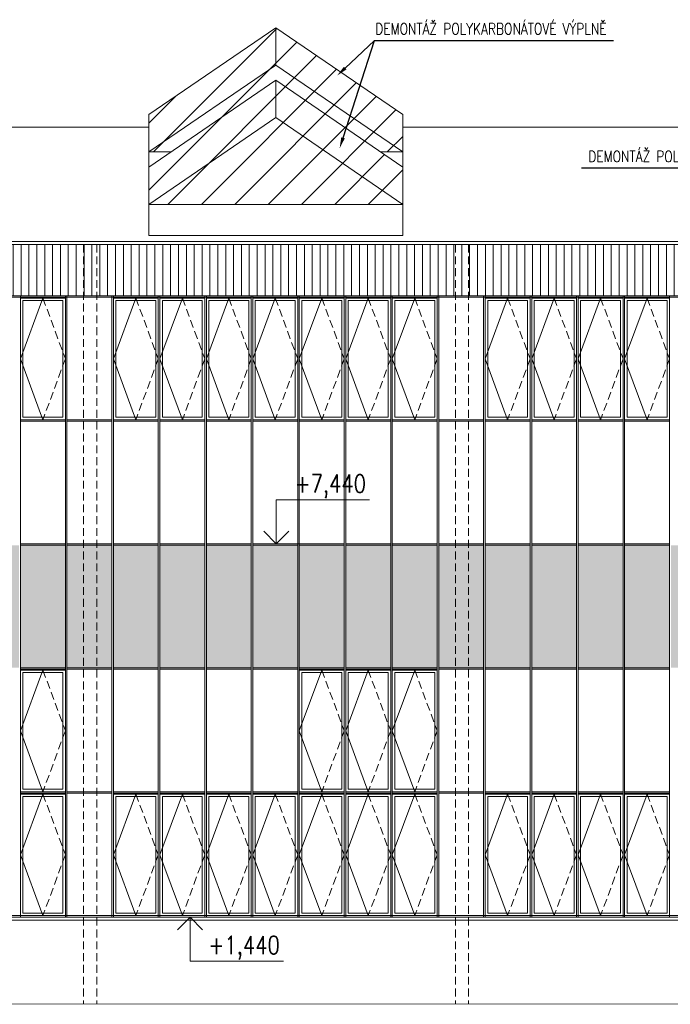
# Model space of a CAD drawing. Header units: millimetres. Extents: x -485339 to 286898, y -1189934 to 1602269.
# Tile 173 of 230: x -87017 to -76517, y -547485 to -531602. Entities that reach past the tile are written whole.
import ezdxf
from ezdxf import colors
from ezdxf.entities.mleader import LeaderData, LeaderLine
from ezdxf.enums import TextEntityAlignment as Align
from ezdxf.math import Vec2, Vec3

# ---------------------------------------------------------------- set-up
doc = ezdxf.new("R2010")
doc.units = ezdxf.units.MM
doc.header["$LTSCALE"] = 10
doc.linetypes.add('DASHED', pattern=[19.05, 12.7, -6.35])
doc.linetypes.add('ČÁRKOVANÁ', pattern=[19.05, 12.7, -6.35])
for name, color, linetype, lineweight, true_color in [('BOUR_OBV.PLÁŠT', 7, 'Continuous', 18, 0x4ccd32), ('BOUR_OKNA', 7, 'Continuous', 18, 0x4ccd32), ('BOUR_ŠRAFY', 7, 'Continuous', 18, 0x4ccd32), ('BOURÁNÍ_POPIS', 7, 'Continuous', 18, 0x4ccd32)]:
    doc.layers.add(name, color=color, linetype=linetype, lineweight=lineweight, true_color=true_color)
for name, color, linetype, lineweight in [('St_kóty_výškové', 132, 'Continuous', 18), ('St_otvory_okna', 40, 'Continuous', 18), ('St_sloupy_opláštění_pohled', 25, 'ČÁRKOVANÁ', 18), ('St_čáry_obrys', 5, 'Continuous', 35), ('St_čáry_plné', 250, 'Continuous', 18), ('St_šrafy', 250, 'Continuous', 18)]:
    doc.layers.add(name, color=color, linetype=linetype, lineweight=lineweight)
doc.styles.add('ROMANS', font='romans.shx', dxfattribs={"width": 0.8})
doc.styles.get("Standard").update_dxf_attribs({"font": 'simplex.shx', "width": 0.8})

# ---------------------------------------------------------------- blocks, each defined once
blk = doc.blocks.new('*U3875')
at = {"layer": 'St_sloupy_opláštění_pohled'}
for points in [[(-105, 6125), (-105, -6125)], [(105, 6125), (105, -6125)]]:
    blk.add_lwpolyline(points, dxfattribs=at)
blk = doc.blocks.new('*U3876')
at = {"layer": 'St_šrafy'}
for p in [(-12000, 0), (-6000, 0)]:
    blk.add_blockref('*U3875', p, dxfattribs=at)
blk = doc.blocks.new('*U4025')
at = {"layer": 'St_čáry_plné'}
for points in [[(2050, 273), (0, 1674), (-2050, 273)], [(0, 1073), (0, 1674)], [(2050, -328), (0, 1073), (-2050, -328)], [(2050, -573), (0, 828), (-2050, -573)], [(0, 227), (0, 828)], [(-2050, -1674), (-2050, 273)], [(2050, -1174), (0, 227), (-2050, -1174)], [(2050, -1674), (2050, 273)], [(-2050, -328), (-1691, -328)], [(2050, -328), (1691, -328)], [(-2050, -1174), (2050, -1174)], [(-2050, -1674), (2050, -1674)]]:
    blk.add_lwpolyline(points, dxfattribs=at)
blk = doc.blocks.new('*U4026')
at = {"layer": 'St_čáry_plné'}
blk.add_blockref('*U4025', (48000, 0), dxfattribs=at)
blk = doc.blocks.new('*U4032')
at = {"color": 0, "linetype": 'ByBlock', "lineweight": -2}
blk.add_line((3, 0), (-7, 0), dxfattribs=at)
for points in [[(0, 0), (0, -6.12), (0, -6.12), (-13, -6.12)], [(1.75, -1.75), (0, 0), (-1.75, -1.75)]]:
    blk.add_lwpolyline(points, dxfattribs=at)
at = {"color": 0, "linetype": 'ByBlock', "lineweight": -2, "style": 'ROMANS', "width": 0.8}
for tag, p in [('VYSKA', (-3.45, -2.62)), ('POPIS_001', (-12.5, -7.13))]:
    blk.add_attdef(tag, text='', height=2.5, dxfattribs=at).set_placement(p, align=Align.TOP_RIGHT)
blk = doc.blocks.new('*U4033')
at = {"color": 0, "linetype": 'ByBlock', "lineweight": -2}
blk.add_line((3, 0), (-7, 0), dxfattribs=at)
for points in [[(0, 0), (0, 6.12), (0, 6.12), (-13, 6.12)], [(1.75, 1.75), (0, 0), (-1.75, 1.75)]]:
    blk.add_lwpolyline(points, dxfattribs=at)
at = {"color": 0, "linetype": 'ByBlock', "lineweight": -2, "style": 'ROMANS', "width": 0.8}
for tag, p in [('VYSKA', (-3.45, 9.62)), ('POPIS_001', (-12.5, 5.12))]:
    blk.add_attdef(tag, text='', height=2.5, dxfattribs=at).set_placement(p, align=Align.TOP_RIGHT)
blk = doc.blocks.new('G$CE9516F89')
at = {"layer": 'St_otvory_okna', "color": 0}
for points in [[(0, 0), (725, 0), (725, 1962.5), (0, 1962.5)], [(40, 40), (685, 40), (685, 1922.5), (40, 1922.5)]]:
    blk.add_lwpolyline(points, close=True, dxfattribs=at)
blk.add_lwpolyline([(362.5, 1962.5), (0, 981.25), (362.5, 0)], dxfattribs=at)
at = {"layer": 'St_otvory_okna', "color": 0, "linetype": 'ČÁRKOVANÁ'}
blk.add_lwpolyline([(362.5, 1962.5), (725, 981.25), (362.5, 0)], dxfattribs=at)

msp = doc.modelspace()

# ---------------------------------------------------------------- hatches: boundary and pattern name
at = {"layer": 'BOUR_ŠRAFY', "linetype": 'DASHED'}
h = msp.add_hatch(dxfattribs=at)
h.set_pattern_fill('ANSI31', color=256, scale=120)
h.set_pattern_definition([(45, (48000, 0), (-269.40768, 269.40768), [])])
h.paths.add_polyline_path([(-84934.2, -534580.9), (-80834.2, -534580.9), (-80834.2, -533979.8), (-81192.9, -533734.7), (-80834.2, -533734.7), (-80834.2, -533133.5), (-82884.2, -531733.1), (-84934.2, -533133.5), (-84934.2, -533734.7), (-84575.4, -533734.7), (-84934.2, -533979.8)])
at = {"layer": 'BOUR_ŠRAFY'}
h = msp.add_hatch(dxfattribs=at)
h.set_pattern_fill('ANSI31', color=256, scale=40, angle=45)
h.set_pattern_definition([(90, (0, 160416.98), (-127, 8e-15), [])])
h.paths.add_polyline_path([(-105754.9, -536055.2), (-105029.9, -536055.2), (-105004.9, -536055.2), (-104279.9, -536055.2), (-104254.9, -536055.2), (-103529.9, -536055.2), (-103504.9, -536055.2), (-102779.9, -536055.2), (-102754.9, -536055.2), (-102029.9, -536055.2), (-102004.9, -536055.2), (-101279.9, -536055.2), (-101254.9, -536055.2), (-100529.9, -536055.2), (-100504.9, -536055.2), (-99779.9, -536055.2), (-99754.9, -536055.2), (-99029.9, -536055.2), (-99004.9, -536055.2), (-98279.9, -536055.2), (-98254.9, -536055.2), (-97529.9, -536055.2), (-97504.9, -536055.2), (-96779.9, -536055.2), (-96754.9, -536055.2), (-96029.9, -536055.2), (-96004.9, -536055.2), (-95279.9, -536055.2), (-95254.9, -536055.2), (-94529.9, -536055.2), (-94504.9, -536055.2), (-93779.9, -536055.2), (-93754.9, -536055.2), (-93029.9, -536055.2), (-93004.9, -536055.2), (-92279.9, -536055.2), (-92254.9, -536055.2), (-91529.9, -536055.2), (-91504.9, -536055.2), (-90779.9, -536055.2), (-90754.9, -536055.2), (-90029.9, -536055.2), (-90004.9, -536055.2), (-89279.9, -536055.2), (-89254.9, -536055.2), (-88529.9, -536055.2), (-88504.9, -536055.2), (-87779.9, -536055.2), (-87754.9, -536055.2), (-87029.9, -536055.2), (-87004.9, -536055.2), (-86279.9, -536055.2), (-86254.9, -536055.2), (-85529.9, -536055.2), (-85504.9, -536055.2), (-84779.9, -536055.2), (-84754.9, -536055.2), (-84029.9, -536055.2), (-84004.9, -536055.2), (-83279.9, -536055.2), (-83254.9, -536055.2), (-82529.9, -536055.2), (-82504.9, -536055.2), (-81779.9, -536055.2), (-81754.9, -536055.2), (-81029.9, -536055.2), (-81004.9, -536055.2), (-80279.9, -536055.2), (-80254.9, -536055.2), (-79529.9, -536055.2), (-79504.9, -536055.2), (-78779.9, -536055.2), (-78754.9, -536055.2), (-78029.9, -536055.2), (-78004.9, -536055.2), (-77279.9, -536055.2), (-77254.9, -536055.2), (-76529.9, -536055.2), (-76504.9, -536055.2), (-75779.9, -536055.2), (-75754.9, -536055.2), (-75029.9, -536055.2), (-75004.9, -536055.2), (-74279.9, -536055.2), (-74254.9, -536055.2), (-73529.9, -536055.2), (-73504.9, -536055.2), (-72779.9, -536055.2), (-72754.9, -536055.2), (-72029.9, -536055.2), (-72004.9, -536055.2), (-71279.9, -536055.2), (-71254.9, -536055.2), (-70529.9, -536055.2), (-70504.9, -536055.2), (-70504.9, -535230.1), (-140279.9, -535230.1), (-140279.9, -536055.2), (-140254.9, -536055.2), (-139529.9, -536055.2), (-139504.9, -536055.2), (-138779.9, -536055.2), (-138754.9, -536055.2), (-138029.9, -536055.2), (-138004.9, -536055.2), (-137279.9, -536055.2), (-137254.9, -536055.2), (-136529.9, -536055.2), (-136504.9, -536055.2), (-135779.9, -536055.2), (-135754.9, -536055.2), (-135029.9, -536055.2), (-135004.9, -536055.2), (-134279.9, -536055.2), (-134254.9, -536055.2), (-133529.9, -536055.2), (-133504.9, -536055.2), (-132779.9, -536055.2), (-132754.9, -536055.2), (-132029.9, -536055.2), (-132004.9, -536055.2), (-131279.9, -536055.2), (-131254.9, -536055.2), (-130529.9, -536055.2), (-130504.9, -536055.2), (-129779.9, -536055.2), (-129754.9, -536055.2), (-129029.9, -536055.2), (-129004.9, -536055.2), (-128279.9, -536055.2), (-128254.9, -536055.2), (-127529.9, -536055.2), (-127504.9, -536055.2), (-126779.9, -536055.2), (-126754.9, -536055.2), (-126029.9, -536055.2), (-126004.9, -536055.2), (-125279.9, -536055.2), (-125254.9, -536055.2), (-124529.9, -536055.2), (-124504.9, -536055.2), (-123779.9, -536055.2), (-123754.9, -536055.2), (-123029.9, -536055.2), (-123004.9, -536055.2), (-122279.9, -536055.2), (-122254.9, -536055.2), (-121529.9, -536055.2), (-121504.9, -536055.2), (-120779.9, -536055.2), (-120754.9, -536055.2), (-120029.9, -536055.2), (-120004.9, -536055.2), (-119279.9, -536055.2), (-119254.9, -536055.2), (-118529.9, -536055.2), (-118504.9, -536055.2), (-117779.9, -536055.2), (-117754.9, -536055.2), (-117029.9, -536055.2), (-117004.9, -536055.2), (-116279.9, -536055.2), (-116254.9, -536055.2), (-115529.9, -536055.2), (-115504.9, -536055.2), (-114779.9, -536055.2), (-114754.9, -536055.2), (-114029.9, -536055.2), (-114004.9, -536055.2), (-113279.9, -536055.2), (-113254.9, -536055.2), (-112529.9, -536055.2), (-112504.9, -536055.2), (-111779.9, -536055.2), (-111754.9, -536055.2), (-111029.9, -536055.2), (-111004.9, -536055.2), (-110279.9, -536055.2), (-110254.9, -536055.2), (-109529.9, -536055.2), (-109504.9, -536055.2), (-108779.9, -536055.2), (-108754.9, -536055.2), (-108029.9, -536055.2), (-108004.9, -536055.2), (-107279.9, -536055.2), (-107254.9, -536055.2), (-106529.9, -536055.2), (-106504.9, -536055.2), (-105779.9, -536055.2)])
at = {"layer": 'St_otvory_okna'}
h = msp.add_hatch(color=254, dxfattribs=at)
h.dxf.hatch_style = 1
h.paths.add_polyline_path([(-139504.9, -542055.2), (-138779.9, -542055.2), (-138779.9, -540080.2), (-139504.9, -540080.2)])
h.paths.add_polyline_path([(-138029.9, -540080.2), (-138754.9, -540080.2), (-138754.9, -542055.2), (-138029.9, -542055.2)])
h.paths.add_polyline_path([(-137279.9, -540080.2), (-138004.9, -540080.2), (-138004.9, -542055.2), (-137279.9, -542055.2)])
h.paths.add_polyline_path([(-136529.9, -540080.2), (-137254.9, -540080.2), (-137254.9, -542055.2), (-136529.9, -542055.2)])
h.paths.add_polyline_path([(-136504.9, -542055.2), (-135779.9, -542055.2), (-135779.9, -540080.2), (-136504.9, -540080.2)])
h.paths.add_polyline_path([(-135754.9, -542055.2), (-135029.9, -542055.2), (-135029.9, -540080.2), (-135754.9, -540080.2)])
h.paths.add_polyline_path([(-135004.9, -542055.2), (-134279.9, -542055.2), (-134279.9, -540080.2), (-135004.9, -540080.2)])
h.paths.add_polyline_path([(-134254.9, -542055.2), (-133529.9, -542055.2), (-133529.9, -540080.2), (-134254.9, -540080.2)])
h.paths.add_polyline_path([(-132779.9, -540080.2), (-133504.9, -540080.2), (-133504.9, -542055.2), (-132779.9, -542055.2)])
h.paths.add_polyline_path([(-132754.9, -542055.2), (-132029.9, -542055.2), (-132029.9, -540080.2), (-132754.9, -540080.2)])
h.paths.add_polyline_path([(-132004.9, -542055.2), (-131279.9, -542055.2), (-131279.9, -540080.2), (-132004.9, -540080.2)])
h.paths.add_polyline_path([(-131254.9, -542055.2), (-130529.9, -542055.2), (-130529.9, -540080.2), (-131254.9, -540080.2)])
h.paths.add_polyline_path([(-130504.9, -542055.2), (-129779.9, -542055.2), (-129779.9, -540080.2), (-130504.9, -540080.2)])
h.paths.add_polyline_path([(-129754.9, -542055.2), (-129029.9, -542055.2), (-129029.9, -540080.2), (-129754.9, -540080.2)])
h.paths.add_polyline_path([(-129004.9, -542055.2), (-128279.9, -542055.2), (-128279.9, -540080.2), (-129004.9, -540080.2)])
h.paths.add_polyline_path([(-128254.9, -542055.2), (-127529.9, -542055.2), (-127529.9, -540080.2), (-128254.9, -540080.2)])
h.paths.add_polyline_path([(-127504.9, -542055.2), (-126779.9, -542055.2), (-126779.9, -540080.2), (-127504.9, -540080.2)])
h.paths.add_polyline_path([(-126754.9, -542055.2), (-126029.9, -542055.2), (-126029.9, -540080.2), (-126754.9, -540080.2)])
h.paths.add_polyline_path([(-126004.9, -542055.2), (-125279.9, -542055.2), (-125279.9, -540080.2), (-126004.9, -540080.2)])
h.paths.add_polyline_path([(-125254.9, -542055.2), (-124529.9, -542055.2), (-124529.9, -540080.2), (-125254.9, -540080.2)])
h.paths.add_polyline_path([(-124504.9, -542055.2), (-123779.9, -542055.2), (-123779.9, -540080.2), (-124504.9, -540080.2)])
h.paths.add_polyline_path([(-123754.9, -542055.2), (-123029.9, -542055.2), (-123029.9, -540080.2), (-123754.9, -540080.2)])
h.paths.add_polyline_path([(-123004.9, -542055.2), (-122279.9, -542055.2), (-122279.9, -540080.2), (-123004.9, -540080.2)])
h.paths.add_polyline_path([(-122254.9, -542055.2), (-121529.9, -542055.2), (-121529.9, -540080.2), (-122254.9, -540080.2)])
h.paths.add_polyline_path([(-121504.9, -542055.2), (-120779.9, -542055.2), (-120779.9, -540080.2), (-121504.9, -540080.2)])
h.paths.add_polyline_path([(-120754.9, -542055.2), (-120029.9, -542055.2), (-120029.9, -540080.2), (-120754.9, -540080.2)])
h.paths.add_polyline_path([(-120004.9, -542055.2), (-119279.9, -542055.2), (-119279.9, -540080.2), (-120004.9, -540080.2)])
h.paths.add_polyline_path([(-119254.9, -542055.2), (-118529.9, -542055.2), (-118529.9, -540080.2), (-119254.9, -540080.2)])
h.paths.add_polyline_path([(-118504.9, -542055.2), (-117779.9, -542055.2), (-117779.9, -540080.2), (-118504.9, -540080.2)])
h.paths.add_polyline_path([(-117754.9, -542055.2), (-117029.9, -542055.2), (-117029.9, -540080.2), (-117754.9, -540080.2)])
h.paths.add_polyline_path([(-116254.9, -542055.2), (-115529.9, -542055.2), (-115529.9, -540080.2), (-116254.9, -540080.2)])
h.paths.add_polyline_path([(-117004.9, -542055.2), (-116279.9, -542055.2), (-116279.9, -540080.2), (-117004.9, -540080.2)])
h.paths.add_polyline_path([(-115504.9, -542055.2), (-114779.9, -542055.2), (-114779.9, -540080.2), (-115504.9, -540080.2)])
h.paths.add_polyline_path([(-114754.9, -542055.2), (-114029.9, -542055.2), (-114029.9, -540080.2), (-114754.9, -540080.2)])
h.paths.add_polyline_path([(-114004.9, -542055.2), (-113279.9, -542055.2), (-113279.9, -540080.2), (-114004.9, -540080.2)])
h.paths.add_polyline_path([(-113254.9, -542055.2), (-112529.9, -542055.2), (-112529.9, -540080.2), (-113254.9, -540080.2)])
h.paths.add_polyline_path([(-112504.9, -542055.2), (-111779.9, -542055.2), (-111779.9, -540080.2), (-112504.9, -540080.2)])
h.paths.add_polyline_path([(-111754.9, -542055.2), (-111029.9, -542055.2), (-111029.9, -540080.2), (-111754.9, -540080.2)])
h.paths.add_polyline_path([(-111004.9, -542055.2), (-110279.9, -542055.2), (-110279.9, -540080.2), (-111004.9, -540080.2)])
h.paths.add_polyline_path([(-110254.9, -542055.2), (-109529.9, -542055.2), (-109529.9, -540080.2), (-110254.9, -540080.2)])
h.paths.add_polyline_path([(-109504.9, -542055.2), (-108779.9, -542055.2), (-108779.9, -540080.2), (-109504.9, -540080.2)])
h.paths.add_polyline_path([(-108754.9, -542055.2), (-108029.9, -542055.2), (-108029.9, -540080.2), (-108754.9, -540080.2)])
h.paths.add_polyline_path([(-108004.9, -542055.2), (-107279.9, -542055.2), (-107279.9, -540080.2), (-108004.9, -540080.2)])
h.paths.add_polyline_path([(-107254.9, -542055.2), (-106529.9, -542055.2), (-106529.9, -540080.2), (-107254.9, -540080.2)])
h.paths.add_polyline_path([(-106504.9, -542055.2), (-105779.9, -542055.2), (-105779.9, -540080.2), (-106504.9, -540080.2)])
h.paths.add_polyline_path([(-105754.9, -542055.2), (-105029.9, -542055.2), (-105029.9, -540080.2), (-105754.9, -540080.2)])
h.paths.add_polyline_path([(-105004.9, -542055.2), (-104279.9, -542055.2), (-104279.9, -540080.2), (-105004.9, -540080.2)])
h.paths.add_polyline_path([(-104254.9, -542055.2), (-103529.9, -542055.2), (-103529.9, -540080.2), (-104254.9, -540080.2)])
h.paths.add_polyline_path([(-103504.9, -542055.2), (-102779.9, -542055.2), (-102779.9, -540080.2), (-103504.9, -540080.2)])
h.paths.add_polyline_path([(-102754.9, -542055.2), (-102029.9, -542055.2), (-102029.9, -540080.2), (-102754.9, -540080.2)])
h.paths.add_polyline_path([(-102004.9, -542055.2), (-101279.9, -542055.2), (-101279.9, -540080.2), (-102004.9, -540080.2)])
h.paths.add_polyline_path([(-101254.9, -542055.2), (-100529.9, -542055.2), (-100529.9, -540080.2), (-101254.9, -540080.2)])
h.paths.add_polyline_path([(-100504.9, -542055.2), (-99779.9, -542055.2), (-99779.9, -540080.2), (-100504.9, -540080.2)])
h.paths.add_polyline_path([(-99754.9, -542055.2), (-99029.9, -542055.2), (-99029.9, -540080.2), (-99754.9, -540080.2)])
h.paths.add_polyline_path([(-99004.9, -542055.2), (-98279.9, -542055.2), (-98279.9, -540080.2), (-99004.9, -540080.2)])
h.paths.add_polyline_path([(-98254.9, -542055.2), (-97529.9, -542055.2), (-97529.9, -540080.2), (-98254.9, -540080.2)])
h.paths.add_polyline_path([(-97504.9, -542055.2), (-96779.9, -542055.2), (-96779.9, -540080.2), (-97504.9, -540080.2)])
h.paths.add_polyline_path([(-96754.9, -542055.2), (-96029.9, -542055.2), (-96029.9, -540080.2), (-96754.9, -540080.2)])
h.paths.add_polyline_path([(-96004.9, -542055.2), (-95279.9, -542055.2), (-95279.9, -540080.2), (-96004.9, -540080.2)])
h.paths.add_polyline_path([(-95254.9, -542055.2), (-94529.9, -542055.2), (-94529.9, -540080.2), (-95254.9, -540080.2)])
h.paths.add_polyline_path([(-94504.9, -542055.2), (-93779.9, -542055.2), (-93779.9, -540080.2), (-94504.9, -540080.2)])
h.paths.add_polyline_path([(-93754.9, -542055.2), (-93029.9, -542055.2), (-93029.9, -540080.2), (-93754.9, -540080.2)])
h.paths.add_polyline_path([(-93004.9, -542055.2), (-92279.9, -542055.2), (-92279.9, -540080.2), (-93004.9, -540080.2)])
h.paths.add_polyline_path([(-92254.9, -542055.2), (-91529.9, -542055.2), (-91529.9, -540080.2), (-92254.9, -540080.2)])
h.paths.add_polyline_path([(-91504.9, -542055.2), (-90779.9, -542055.2), (-90779.9, -540080.2), (-91504.9, -540080.2)])
h.paths.add_polyline_path([(-90754.9, -542055.2), (-90029.9, -542055.2), (-90029.9, -540080.2), (-90754.9, -540080.2)])
h.paths.add_polyline_path([(-90004.9, -542055.2), (-89279.9, -542055.2), (-89279.9, -540080.2), (-90004.9, -540080.2)])
h.paths.add_polyline_path([(-89254.9, -542055.2), (-88529.9, -542055.2), (-88529.9, -540080.2), (-89254.9, -540080.2)])
h.paths.add_polyline_path([(-88504.9, -542055.2), (-87779.9, -542055.2), (-87779.9, -540080.2), (-88504.9, -540080.2)])
h.paths.add_polyline_path([(-87754.9, -542055.2), (-87029.9, -542055.2), (-87029.9, -540080.2), (-87754.9, -540080.2)])
h.paths.add_polyline_path([(-87004.9, -542055.2), (-86279.9, -542055.2), (-86279.9, -540080.2), (-87004.9, -540080.2)])
h.paths.add_polyline_path([(-86254.9, -542055.2), (-85529.9, -542055.2), (-85529.9, -540080.2), (-86254.9, -540080.2)])
h.paths.add_polyline_path([(-85504.9, -542055.2), (-84779.9, -542055.2), (-84779.9, -540080.2), (-85504.9, -540080.2)])
h.paths.add_polyline_path([(-84754.9, -542055.2), (-84029.9, -542055.2), (-84029.9, -540080.2), (-84754.9, -540080.2)])
h.paths.add_polyline_path([(-84004.9, -542055.2), (-83279.9, -542055.2), (-83279.9, -540080.2), (-84004.9, -540080.2)])
h.paths.add_polyline_path([(-83254.9, -542055.2), (-82529.9, -542055.2), (-82529.9, -540080.2), (-83254.9, -540080.2)])
h.paths.add_polyline_path([(-82504.9, -542055.2), (-81779.9, -542055.2), (-81779.9, -540080.2), (-82504.9, -540080.2)])
h.paths.add_polyline_path([(-81754.9, -542055.2), (-81029.9, -542055.2), (-81029.9, -540080.2), (-81754.9, -540080.2)])
h.paths.add_polyline_path([(-81004.9, -542055.2), (-80279.9, -542055.2), (-80279.9, -540080.2), (-81004.9, -540080.2)])
h.paths.add_polyline_path([(-80254.9, -542055.2), (-79529.9, -542055.2), (-79529.9, -540080.2), (-80254.9, -540080.2)])
h.paths.add_polyline_path([(-79504.9, -542055.2), (-78779.9, -542055.2), (-78779.9, -540080.2), (-79504.9, -540080.2)])
h.paths.add_polyline_path([(-78754.9, -542055.2), (-78029.9, -542055.2), (-78029.9, -540080.2), (-78754.9, -540080.2)])
h.paths.add_polyline_path([(-78004.9, -542055.2), (-77279.9, -542055.2), (-77279.9, -540080.2), (-78004.9, -540080.2)])
h.paths.add_polyline_path([(-77254.9, -542055.2), (-76529.9, -542055.2), (-76529.9, -540080.2), (-77254.9, -540080.2)])
h.paths.add_polyline_path([(-76504.9, -542055.2), (-75779.9, -542055.2), (-75779.9, -540080.2), (-76504.9, -540080.2)])
h.paths.add_polyline_path([(-75754.9, -542055.2), (-75029.9, -542055.2), (-75029.9, -540080.2), (-75754.9, -540080.2)])
h.paths.add_polyline_path([(-75004.9, -542055.2), (-74279.9, -542055.2), (-74279.9, -540080.2), (-75004.9, -540080.2)])
h.paths.add_polyline_path([(-74254.9, -542055.2), (-73529.9, -542055.2), (-73529.9, -540080.2), (-74254.9, -540080.2)])
h.paths.add_polyline_path([(-72779.9, -540080.2), (-73504.9, -540080.2), (-73504.9, -542055.2), (-72779.9, -542055.2)])
h.paths.add_polyline_path([(-72029.9, -540080.2), (-72754.9, -540080.2), (-72754.9, -542055.2), (-72029.9, -542055.2)])
h.paths.add_polyline_path([(-71279.9, -540080.2), (-72004.9, -540080.2), (-72004.9, -542055.2), (-71279.9, -542055.2)])
h.paths.add_polyline_path([(-70529.9, -540080.2), (-71254.9, -540080.2), (-71254.9, -542055.2), (-70529.9, -542055.2)])

# ---------------------------------------------------------------- linework, layer by layer
at = {"layer": 'BOUR_OBV.PLÁŠT'}
for p, q in [((-140279.9, -536055.2), (-70504.9, -536055.2)), ((-140254.9, -536080.2), (-70529.9, -536080.2)), ((-87004.9, -540080.2), (-87004.9, -542055.2)), ((-86279.9, -540080.2), (-87004.9, -540080.2)), ((-86279.9, -542055.2), (-86279.9, -540080.2)), ((-86254.9, -540080.2), (-86254.9, -542055.2)), ((-85529.9, -540080.2), (-86254.9, -540080.2)), ((-85529.9, -542055.2), (-85529.9, -540080.2)), ((-85504.9, -540080.2), (-85504.9, -542055.2)), ((-84779.9, -540080.2), (-85504.9, -540080.2)), ((-84779.9, -542055.2), (-84779.9, -540080.2)), ((-84754.9, -540080.2), (-84754.9, -542055.2)), ((-84029.9, -540080.2), (-84754.9, -540080.2)), ((-84029.9, -542055.2), (-84029.9, -540080.2)), ((-84004.9, -540080.2), (-84004.9, -542055.2)), ((-83279.9, -540080.2), (-84004.9, -540080.2)), ((-83279.9, -542055.2), (-83279.9, -540080.2)), ((-83254.9, -540080.2), (-83254.9, -542055.2)), ((-82529.9, -540080.2), (-83254.9, -540080.2)), ((-82529.9, -542055.2), (-82529.9, -540080.2)), ((-82504.9, -540080.2), (-82504.9, -542055.2)), ((-81779.9, -540080.2), (-82504.9, -540080.2)), ((-81779.9, -542055.2), (-81779.9, -540080.2)), ((-81754.9, -540080.2), (-81754.9, -542055.2)), ((-81029.9, -540080.2), (-81754.9, -540080.2)), ((-81029.9, -542055.2), (-81029.9, -540080.2)), ((-81004.9, -540080.2), (-81004.9, -542055.2)), ((-80279.9, -540080.2), (-81004.9, -540080.2)), ((-80279.9, -542055.2), (-80279.9, -540080.2)), ((-80254.9, -540080.2), (-80254.9, -542055.2)), ((-79529.9, -540080.2), (-80254.9, -540080.2)), ((-79529.9, -542055.2), (-79529.9, -540080.2)), ((-79504.9, -540080.2), (-79504.9, -542055.2)), ((-78779.9, -540080.2), (-79504.9, -540080.2)), ((-78779.9, -542055.2), (-78779.9, -540080.2)), ((-78754.9, -540080.2), (-78754.9, -542055.2)), ((-78029.9, -540080.2), (-78754.9, -540080.2)), ((-78029.9, -542055.2), (-78029.9, -540080.2)), ((-78004.9, -540080.2), (-78004.9, -542055.2)), ((-77279.9, -540080.2), (-78004.9, -540080.2)), ((-77279.9, -542055.2), (-77279.9, -540080.2)), ((-77254.9, -540080.2), (-77254.9, -542055.2)), ((-76529.9, -540080.2), (-77254.9, -540080.2)), ((-76529.9, -542055.2), (-76529.9, -540080.2)), ((-87004.9, -542055.2), (-86279.9, -542055.2)), ((-86254.9, -542055.2), (-85529.9, -542055.2)), ((-85504.9, -542055.2), (-84779.9, -542055.2)), ((-84754.9, -542055.2), (-84029.9, -542055.2)), ((-84004.9, -542055.2), (-83279.9, -542055.2)), ((-83254.9, -542055.2), (-82529.9, -542055.2)), ((-82504.9, -542055.2), (-81779.9, -542055.2)), ((-81754.9, -542055.2), (-81029.9, -542055.2)), ((-81004.9, -542055.2), (-80279.9, -542055.2)), ((-80254.9, -542055.2), (-79529.9, -542055.2)), ((-79504.9, -542055.2), (-78779.9, -542055.2)), ((-78754.9, -542055.2), (-78029.9, -542055.2)), ((-78004.9, -542055.2), (-77279.9, -542055.2)), ((-77254.9, -542055.2), (-76529.9, -542055.2)), ((-70504.9, -546080.2), (-140279.9, -546080.2)), ((-70529.9, -546055.2), (-140254.9, -546055.2))]:
    msp.add_line(p, q, dxfattribs=at)
for points in [[(-87004.9, -536055.2), (-86279.9, -536055.2)], [(-87004.9, -546080.2), (-87004.9, -536055.2)], [(-87004.9, -536080.2), (-86279.9, -536080.2)], [(-86279.9, -546080.2), (-86279.9, -536055.2)], [(-86254.9, -536055.2), (-85529.9, -536055.2)], [(-86254.9, -546080.2), (-86254.9, -536055.2)], [(-86254.9, -536080.2), (-85529.9, -536080.2)], [(-85529.9, -546080.2), (-85529.9, -536055.2)], [(-85504.9, -536055.2), (-84779.9, -536055.2)], [(-85504.9, -546080.2), (-85504.9, -536055.2)], [(-85504.9, -536080.2), (-84779.9, -536080.2)], [(-84779.9, -546080.2), (-84779.9, -536055.2)], [(-84754.9, -536055.2), (-84029.9, -536055.2)], [(-84754.9, -546080.2), (-84754.9, -536055.2)], [(-84754.9, -536080.2), (-84029.9, -536080.2)], [(-84029.9, -546080.2), (-84029.9, -536055.2)], [(-84004.9, -536055.2), (-83279.9, -536055.2)], [(-84004.9, -546080.2), (-84004.9, -536055.2)], [(-84004.9, -536080.2), (-83279.9, -536080.2)], [(-83279.9, -546080.2), (-83279.9, -536055.2)], [(-83254.9, -536055.2), (-82529.9, -536055.2)], [(-83254.9, -546080.2), (-83254.9, -536055.2)], [(-83254.9, -536080.2), (-82529.9, -536080.2)], [(-82529.9, -546080.2), (-82529.9, -536055.2)], [(-82504.9, -536055.2), (-81779.9, -536055.2)], [(-82504.9, -546080.2), (-82504.9, -536055.2)], [(-82504.9, -536080.2), (-81779.9, -536080.2)], [(-81779.9, -546080.2), (-81779.9, -536055.2)], [(-81754.9, -536055.2), (-81029.9, -536055.2)], [(-81754.9, -546080.2), (-81754.9, -536055.2)], [(-81754.9, -536080.2), (-81029.9, -536080.2)], [(-81029.9, -546080.2), (-81029.9, -536055.2)], [(-81004.9, -536055.2), (-80279.9, -536055.2)], [(-81004.9, -546080.2), (-81004.9, -536055.2)], [(-81004.9, -536080.2), (-80279.9, -536080.2)], [(-80279.9, -546080.2), (-80279.9, -536055.2)], [(-80254.9, -536055.2), (-79529.9, -536055.2)], [(-80254.9, -546080.2), (-80254.9, -536055.2)], [(-80254.9, -536080.2), (-79529.9, -536080.2)], [(-79529.9, -546080.2), (-79529.9, -536055.2)], [(-79504.9, -536055.2), (-78779.9, -536055.2)], [(-79504.9, -546080.2), (-79504.9, -536055.2)], [(-79504.9, -536080.2), (-78779.9, -536080.2)], [(-78779.9, -546080.2), (-78779.9, -536055.2)], [(-78754.9, -536055.2), (-78029.9, -536055.2)], [(-78754.9, -546080.2), (-78754.9, -536055.2)], [(-78754.9, -536080.2), (-78029.9, -536080.2)], [(-78029.9, -546080.2), (-78029.9, -536055.2)], [(-78004.9, -536055.2), (-77279.9, -536055.2)], [(-78004.9, -546080.2), (-78004.9, -536055.2)], [(-78004.9, -536080.2), (-77279.9, -536080.2)], [(-77279.9, -546080.2), (-77279.9, -536055.2)], [(-77254.9, -536055.2), (-76529.9, -536055.2)], [(-77254.9, -546080.2), (-77254.9, -536055.2)], [(-77254.9, -536080.2), (-76529.9, -536080.2)], [(-76529.9, -546080.2), (-76529.9, -536055.2)], [(-87004.9, -538055.2), (-86279.9, -538055.2)], [(-87004.9, -538080.2), (-86279.9, -538080.2)], [(-86254.9, -538055.2), (-85529.9, -538055.2)], [(-86254.9, -538080.2), (-85529.9, -538080.2)], [(-85504.9, -538055.2), (-84779.9, -538055.2)], [(-85504.9, -538080.2), (-84779.9, -538080.2)], [(-84754.9, -538055.2), (-84029.9, -538055.2)], [(-84754.9, -538080.2), (-84029.9, -538080.2)], [(-84004.9, -538055.2), (-83279.9, -538055.2)], [(-84004.9, -538080.2), (-83279.9, -538080.2)], [(-83254.9, -538055.2), (-82529.9, -538055.2)], [(-83254.9, -538080.2), (-82529.9, -538080.2)], [(-82504.9, -538055.2), (-81779.9, -538055.2)], [(-82504.9, -538080.2), (-81779.9, -538080.2)], [(-81754.9, -538055.2), (-81029.9, -538055.2)], [(-81754.9, -538080.2), (-81029.9, -538080.2)], [(-81004.9, -538055.2), (-80279.9, -538055.2)], [(-81004.9, -538080.2), (-80279.9, -538080.2)], [(-80254.9, -538055.2), (-79529.9, -538055.2)], [(-80254.9, -538080.2), (-79529.9, -538080.2)], [(-79504.9, -538055.2), (-78779.9, -538055.2)], [(-79504.9, -538080.2), (-78779.9, -538080.2)], [(-78754.9, -538055.2), (-78029.9, -538055.2)], [(-78754.9, -538080.2), (-78029.9, -538080.2)], [(-78004.9, -538055.2), (-77279.9, -538055.2)], [(-78004.9, -538080.2), (-77279.9, -538080.2)], [(-77254.9, -538055.2), (-76529.9, -538055.2)], [(-77254.9, -538080.2), (-76529.9, -538080.2)], [(-87004.9, -540055.2), (-86279.9, -540055.2)], [(-87004.9, -540080.2), (-86279.9, -540080.2)], [(-86254.9, -540055.2), (-85529.9, -540055.2)], [(-86254.9, -540080.2), (-85529.9, -540080.2)], [(-85504.9, -540055.2), (-84779.9, -540055.2)], [(-85504.9, -540080.2), (-84779.9, -540080.2)], [(-84754.9, -540055.2), (-84029.9, -540055.2)], [(-84754.9, -540080.2), (-84029.9, -540080.2)], [(-84004.9, -540055.2), (-83279.9, -540055.2)], [(-84004.9, -540080.2), (-83279.9, -540080.2)], [(-83254.9, -540055.2), (-82529.9, -540055.2)], [(-83254.9, -540080.2), (-82529.9, -540080.2)], [(-82504.9, -540055.2), (-81779.9, -540055.2)], [(-82504.9, -540080.2), (-81779.9, -540080.2)], [(-81754.9, -540055.2), (-81029.9, -540055.2)], [(-81754.9, -540080.2), (-81029.9, -540080.2)], [(-81004.9, -540055.2), (-80279.9, -540055.2)], [(-81004.9, -540080.2), (-80279.9, -540080.2)], [(-80254.9, -540055.2), (-79529.9, -540055.2)], [(-80254.9, -540080.2), (-79529.9, -540080.2)], [(-79504.9, -540055.2), (-78779.9, -540055.2)], [(-79504.9, -540080.2), (-78779.9, -540080.2)], [(-78754.9, -540055.2), (-78029.9, -540055.2)], [(-78754.9, -540080.2), (-78029.9, -540080.2)], [(-78004.9, -540055.2), (-77279.9, -540055.2)], [(-78004.9, -540080.2), (-77279.9, -540080.2)], [(-77254.9, -540055.2), (-76529.9, -540055.2)], [(-77254.9, -540080.2), (-76529.9, -540080.2)], [(-87004.9, -542055.2), (-86279.9, -542055.2)], [(-87004.9, -542080.2), (-86279.9, -542080.2)], [(-86254.9, -542055.2), (-85529.9, -542055.2)], [(-86254.9, -542080.2), (-85529.9, -542080.2)], [(-85504.9, -542055.2), (-84779.9, -542055.2)], [(-85504.9, -542080.2), (-84779.9, -542080.2)], [(-84754.9, -542055.2), (-84029.9, -542055.2)], [(-84754.9, -542080.2), (-84029.9, -542080.2)], [(-84004.9, -542055.2), (-83279.9, -542055.2)], [(-84004.9, -542080.2), (-83279.9, -542080.2)], [(-83254.9, -542055.2), (-82529.9, -542055.2)], [(-83254.9, -542080.2), (-82529.9, -542080.2)], [(-82504.9, -542055.2), (-81779.9, -542055.2)], [(-82504.9, -542080.2), (-81779.9, -542080.2)], [(-81754.9, -542055.2), (-81029.9, -542055.2)], [(-81754.9, -542080.2), (-81029.9, -542080.2)], [(-81004.9, -542055.2), (-80279.9, -542055.2)], [(-81004.9, -542080.2), (-80279.9, -542080.2)], [(-80254.9, -542055.2), (-79529.9, -542055.2)], [(-80254.9, -542080.2), (-79529.9, -542080.2)], [(-79504.9, -542055.2), (-78779.9, -542055.2)], [(-79504.9, -542080.2), (-78779.9, -542080.2)], [(-78754.9, -542055.2), (-78029.9, -542055.2)], [(-78754.9, -542080.2), (-78029.9, -542080.2)], [(-78004.9, -542055.2), (-77279.9, -542055.2)], [(-78004.9, -542080.2), (-77279.9, -542080.2)], [(-77254.9, -542055.2), (-76529.9, -542055.2)], [(-77254.9, -542080.2), (-76529.9, -542080.2)], [(-87004.9, -544055.2), (-86279.9, -544055.2)], [(-87004.9, -544080.2), (-86279.9, -544080.2)], [(-86254.9, -544055.2), (-85529.9, -544055.2)], [(-86254.9, -544080.2), (-85529.9, -544080.2)], [(-85504.9, -544055.2), (-84779.9, -544055.2)], [(-85504.9, -544080.2), (-84779.9, -544080.2)], [(-84754.9, -544055.2), (-84029.9, -544055.2)], [(-84754.9, -544080.2), (-84029.9, -544080.2)], [(-84004.9, -544055.2), (-83279.9, -544055.2)], [(-84004.9, -544080.2), (-83279.9, -544080.2)], [(-83254.9, -544055.2), (-82529.9, -544055.2)], [(-83254.9, -544080.2), (-82529.9, -544080.2)], [(-82504.9, -544055.2), (-81779.9, -544055.2)], [(-82504.9, -544080.2), (-81779.9, -544080.2)], [(-81754.9, -544055.2), (-81029.9, -544055.2)], [(-81754.9, -544080.2), (-81029.9, -544080.2)], [(-81004.9, -544055.2), (-80279.9, -544055.2)], [(-81004.9, -544080.2), (-80279.9, -544080.2)], [(-80254.9, -544055.2), (-79529.9, -544055.2)], [(-80254.9, -544080.2), (-79529.9, -544080.2)], [(-79504.9, -544055.2), (-78779.9, -544055.2)], [(-79504.9, -544080.2), (-78779.9, -544080.2)], [(-78754.9, -544055.2), (-78029.9, -544055.2)], [(-78754.9, -544080.2), (-78029.9, -544080.2)], [(-78004.9, -544055.2), (-77279.9, -544055.2)], [(-78004.9, -544080.2), (-77279.9, -544080.2)], [(-77254.9, -544055.2), (-76529.9, -544055.2)], [(-77254.9, -544080.2), (-76529.9, -544080.2)]]:
    msp.add_lwpolyline(points, dxfattribs=at)
at = {"layer": 'St_čáry_obrys', "const_width": 10}
msp.add_lwpolyline([(-142454.3, -547480.2), (-42636.8, -547480.2)], dxfattribs=at)
at = {"layer": 'St_čáry_plné'}
for points in [[(-140279.9, -546080.2), (-70504.9, -546080.2)], [(-140279.9, -546130.2), (-70504.9, -546130.2)]]:
    msp.add_lwpolyline(points, dxfattribs=at)
at = {"layer": 'St_šrafy'}
for points in [[(-92834.2, -533335.9), (-84934.2, -533335.9)], [(-80834.2, -533335.9), (-72934.2, -533335.9)], [(-140579.9, -535180.1), (-70504.9, -535180.1)], [(-140579.9, -535230.1), (-70504.9, -535230.1)]]:
    msp.add_lwpolyline(points, dxfattribs=at)

# ---------------------------------------------------------------- block references
at = {"layer": 'BOUR_OKNA'}
for p in [(-87004.9, -538055.2), (-85504.9, -538055.2), (-84754.9, -538055.2), (-84004.9, -538055.2), (-83254.9, -538055.2), (-82504.9, -538055.2), (-81754.9, -538055.2), (-81004.9, -538055.2), (-79504.9, -538055.2), (-78754.9, -538055.2), (-78004.9, -538055.2), (-77254.9, -538055.2), (-87004.9, -544055.2), (-82504.9, -544055.2), (-81754.9, -544055.2), (-81004.9, -544055.2), (-87004.9, -546055.2), (-85504.9, -546055.2), (-84754.9, -546055.2), (-84004.9, -546055.2), (-83254.9, -546055.2), (-82504.9, -546055.2), (-81754.9, -546055.2), (-81004.9, -546055.2), (-79504.9, -546055.2), (-78754.9, -546055.2), (-78004.9, -546055.2), (-77254.9, -546055.2)]:
    msp.add_blockref('G$CE9516F89', p, dxfattribs=at)
at = {"layer": 'St_kóty_výškové'}
ref = msp.add_blockref('*U4033', (-82876.2, -540055.2), dxfattribs=dict(at, xscale=-115.8301158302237, yscale=115.8301158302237, zscale=115.8301158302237))
ref.add_attrib('VYSKA', '+7,440', dxfattribs={"layer": '0', "color": 0, "linetype": 'ByBlock', "lineweight": -2, "height": 289.58, "style": 'ROMANS', "width": 0.8}).set_placement((-81428.4, -538940.3), align=Align.TOP_RIGHT)
ref = msp.add_blockref('*U4032', (-84267.4, -546080.2), dxfattribs=dict(at, xscale=-115.8301158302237, yscale=115.8301158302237, zscale=115.8301158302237))
ref.add_attrib('VYSKA', '+1,440', dxfattribs={"layer": '0', "color": 0, "linetype": 'ByBlock', "lineweight": -2, "height": 289.58, "style": 'ROMANS', "width": 0.8}).set_placement((-82819.6, -546384.2), align=Align.TOP_RIGHT)
at = {"layer": 'St_čáry_plné'}
msp.add_blockref('*U4026', (-130884.2, -533407), dxfattribs=at)
at = {"layer": 'St_šrafy'}
msp.add_blockref('*U3876', (-73879.9, -541355.1), dxfattribs=at)

# ---------------------------------------------------------------- leaders
at = {"layer": 'BOURÁNÍ_POPIS'}
ml = msp.add_multileader_mtext('Standard', dxfattribs=at)
ml.set_content('DEMONTÁŽ POLYKARBONÁTOVÉ VÝPLNĚ')
ml.set_leader_properties()
ml.build(insert=Vec2(0, 0))
ml.multileader.update_dxf_attribs({"text_left_attachment_type": 6, "text_right_attachment_type": 6, "arrow_head_size": 180})
ctx = ml.context
ctx.base_point, ctx.char_height, ctx.arrow_head_size, ctx.plane_origin = Vec3(-81282.2, -531938.2), 180, 180, Vec3(-80491.9, -530973.8)
ctx.left_attachment, ctx.right_attachment = 6, 6
notes = []
notes.append((ctx, [(0, (1, 1, 0), (-81290.2, -531938.2), (1, 0), 8, [(0, [(-81896.2, -532505.9)], 0, [])])]))
ctx.mtext.insert, ctx.mtext.flow_direction = Vec3(-81280.2, -531660.5), 5
ml = msp.add_multileader_mtext('Standard', dxfattribs=at)
ml.set_content('')
ml.set_leader_properties()
ml.build(insert=Vec2(0, 0))
ml.multileader.update_dxf_attribs({"text_left_attachment_type": 6, "text_right_attachment_type": 6, "arrow_head_size": 180})
ctx = ml.context
ctx.base_point, ctx.char_height, ctx.arrow_head_size, ctx.plane_origin = Vec3(-81282.2, -531938.2), 180, 180, Vec3(-81854.6, -533678.7)
ctx.left_attachment, ctx.right_attachment = 6, 6
notes.append((ctx, [(0, (1, 1, 0), (-81290.2, -531938.2), (1, 0), 8, [(0, [(-81854.6, -533678.7)], 0, [])])]))
ctx.mtext.insert, ctx.mtext.flow_direction = Vec3(-81280.2, -531938.2), 5
ml = msp.add_multileader_mtext('Standard', dxfattribs=at)
ml.set_content('DEMONTÁŽ POLYKARBONÁTOVÉ VÝPLNĚ')
ml.set_leader_properties()
ml.build(insert=Vec2(0, 0))
ml.multileader.update_dxf_attribs({"text_left_attachment_type": 6, "text_right_attachment_type": 6, "arrow_head_size": 180})
ctx = ml.context
ctx.base_point, ctx.char_height, ctx.arrow_head_size, ctx.plane_origin = Vec3(-78423.8, -533995.5), 180, 180, Vec3(-73320.3, -533031.1)
ctx.left_attachment, ctx.right_attachment, ctx.text_align_type = 6, 6, 2
notes.append((ctx, [(0, (1, 1, 0), (-74098.6, -533995.5), (-1, 0), 8, [(0, [(-72858.1, -534108.8)], 0, [])])]))
ctx.mtext.insert, ctx.mtext.alignment, ctx.mtext.flow_direction = Vec3(-74108.6, -533717.8), 3, 5
for ctx, leaders in notes:
    for number, flags, end, landing, length, lines in leaders:
        leader = LeaderData()
        leader.index, (leader.has_last_leader_line, leader.has_dogleg_vector, leader.attachment_direction) = number, flags
        leader.last_leader_point, leader.dogleg_vector, leader.dogleg_length = Vec3(end), Vec3(landing), length
        for number, points, colour, breaks in lines:
            line = LeaderLine()
            line.index, line.vertices, line.color, line.breaks = number, Vec3.list(points), colors.encode_raw_color(colour), breaks
            leader.lines.append(line)
        ctx.leaders.append(leader)

doc.saveas('drawing.dxf')
